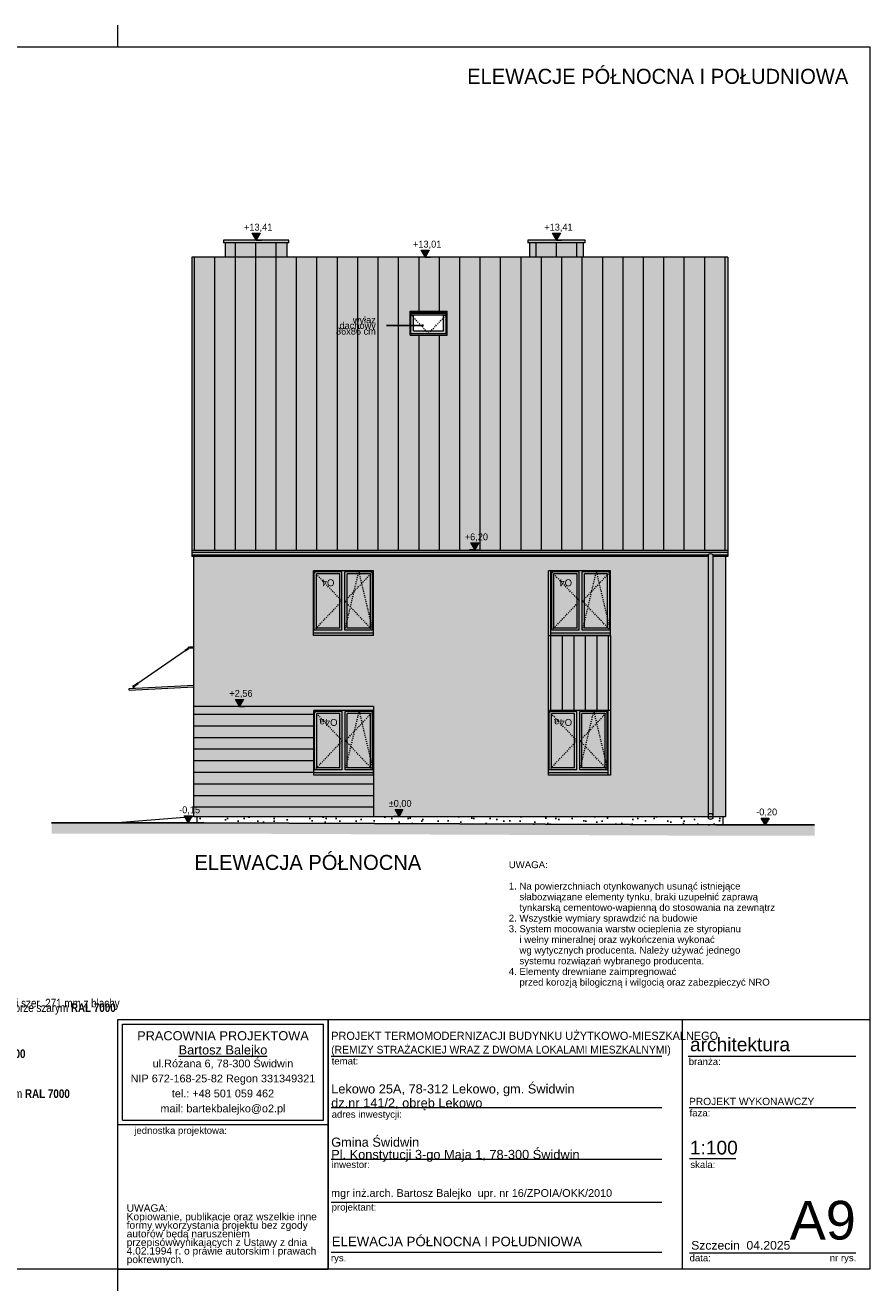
# Model space of a CAD drawing. Extents: x -547885 to -186295, y -25370 to 156194.
# Tile 188 of 256: x -415949 to -396295, y -23370 to 6080. Entities that reach past the tile are written whole.
import ezdxf

# ---------------------------------------------------------------- set-up
doc = ezdxf.new("R2010")
doc.units = 0
doc.header["$MEASUREMENT"] = 0
doc.linetypes.add('Hidden Line', pattern=[50, 25, -25])
for name, color, linetype, lineweight in [('Arch dachowki_Nr_Pióra__21', 7, 'Continuous', 9), ('Arch okna_Nr_Pióra__21', 7, 'Continuous', 9), ('Arch okna_Nr_Pióra__5', 7, 'Continuous', 13), ('Arch opisy okien_Nr_Pióra__21', 7, 'Continuous', 9), ('Arch opisy_Nr_Pióra__1', 7, 'Continuous', 25), ('Arch opisy_Nr_Pióra__21', 7, 'Continuous', 9), ('Arch stropy_Nr_Pióra__1', 7, 'Continuous', 25), ('Arch stropy_Nr_Pióra__21', 7, 'Continuous', 9), ('ARCH TABELA_Nr_Pióra__1', 7, 'Continuous', 25), ('ARCH TABELA_Nr_Pióra__21', 7, 'Continuous', 9), ('ARCH TABELA_Nr_Pióra__7', 7, 'Continuous', 13), ('arch wypelnienia_Nr_Pióra__1', 7, 'Continuous', 25), ('arch wypelnienia_Nr_Pióra__21', 7, 'Continuous', 9), ('Arch wyposażenie_Nr_Pióra__21', 7, 'Continuous', 9), ('INWENT DACH_Nr_Pióra__21', 7, 'Continuous', 9), ('INWENT RURY SPUSTOWE_Nr_Pióra__21', 7, 'Continuous', 9), ('INWENT WYMIARY_Nr_Pióra__21', 7, 'Continuous', 9), ('INWENT. OKNA_Nr_Pióra__5', 7, 'Continuous', 13), ('INWENT.ŚCIANY_Nr_Pióra__21', 7, 'Continuous', 9), ('INWENT.ŚCIANY_Nr_Pióra__5', 7, 'Continuous', 13)]:
    doc.layers.add(name, color=color, linetype=linetype, lineweight=lineweight)
doc.layers.add('arch wypelnienia_Nr_Pióra__119', color=7, linetype='Continuous', lineweight=13, true_color=0xd9d1d0)
doc.layers.add('arch wypelnienia_Nr_Pióra__2', color=7, linetype='Continuous', lineweight=13, true_color=0x7f7f7f)
doc.layers.add('INWENT WYMIARY', color=7, linetype='Continuous')
doc.styles.add('GENERATED_STYLE_10', font='arial.ttf')
doc.styles.add('GENERATED_STYLE_12', font='arial.ttf')
doc.styles.add('GENERATED_STYLE_2', font='txt')
doc.styles.add('GENERATED_STYLE_3', font='arial.ttf')
doc.styles.add('GENERATED_STYLE_5', font='txt')
doc.styles.add('GENERATED_STYLE_6', font='txt')
doc.styles.add('GENERATED_STYLE_7', font='txt')
doc.styles.add('GENERATED_STYLE_8', font='arial.ttf')
doc.styles.add('GENERATED_STYLE_9', font='arial.ttf')
doc.dimstyles.new('GENERATED_STYLE__13', dxfattribs={"dimtxt": 0.18, "dimasz": 109.44, "dimexe": 0.18, "dimexo": 0.0625, "dimgap": 0.09, "dimtad": 0, "dimtih": 1, "dimtoh": 1, "dimdec": 4, "dimzin": 0, "dimdsep": 46, "dimcen": 0.09, "dimadec": 0, "dimazin": 0, "dimtfac": 1, "dimtdec": 4, "dimtmove": 0, "dimatfit": 3, "dimldrblk": 'ARROWHEAD_11', "dimfxl": 0, "dimtolj": 1, "dimtzin": 0, "dimarcsym": 0})

# ---------------------------------------------------------------- blocks, each defined once
blk = doc.blocks.new('Wymiary_115', base_point=(-398727, -12530))
at = {"layer": 'INWENT WYMIARY_Nr_Pióra__21', "linetype": 'Continuous'}
blk.add_hatch(color=256, dxfattribs=at).paths.add_polyline_path([(-398727, -12530), (-398819, -12370), (-398634, -12370)], flags=0)
for p, q in [((-398727, -12530), (-398847, -12530)), ((-398727, -12530), (-398819, -12370)), ((-398819, -12370), (-398634, -12370)), ((-398634, -12370), (-398727, -12530)), ((-398727, -12530), (-398607, -12530))]:
    blk.add_line(p, q, dxfattribs=at)
at = {"layer": 'INWENT WYMIARY_Nr_Pióra__21', "insert": (-398937, -12338), "char_height": 160, "attachment_point": 7, "style": 'GENERATED_STYLE_2'}
blk.add_mtext('{-0,20}', dxfattribs=at)
blk = doc.blocks.new('Wymiary_116', base_point=(-412158, -12480))
at = {"layer": 'INWENT WYMIARY_Nr_Pióra__21', "linetype": 'Continuous'}
blk.add_hatch(color=256, dxfattribs=at).paths.add_polyline_path([(-412158, -12480), (-412251, -12320), (-412065, -12320)], flags=0)
for p, q in [((-412158, -12480), (-412251, -12320)), ((-412251, -12320), (-412065, -12320)), ((-412065, -12320), (-412158, -12480)), ((-412158, -12480), (-412278, -12480)), ((-412158, -12480), (-412038, -12480))]:
    blk.add_line(p, q, dxfattribs=at)
at = {"layer": 'INWENT WYMIARY_Nr_Pióra__21', "insert": (-412368, -12288), "char_height": 160, "attachment_point": 7, "style": 'GENERATED_STYLE_2'}
blk.add_mtext('{-0,15}', dxfattribs=at)
blk = doc.blocks.new('Wymiary_117', base_point=(-407250, -12330))
at = {"layer": 'INWENT WYMIARY_Nr_Pióra__21', "linetype": 'Continuous'}
blk.add_hatch(color=256, dxfattribs=at).paths.add_polyline_path([(-407250, -12330), (-407343, -12170), (-407158, -12170)], flags=0)
for p, q in [((-407250, -12330), (-407370, -12330)), ((-407250, -12330), (-407343, -12170)), ((-407343, -12170), (-407158, -12170)), ((-407158, -12170), (-407250, -12330)), ((-407250, -12330), (-407130, -12330))]:
    blk.add_line(p, q, dxfattribs=at)
at = {"layer": 'INWENT WYMIARY_Nr_Pióra__21', "insert": (-407491, -12138), "char_height": 160, "attachment_point": 7, "style": 'GENERATED_STYLE_2'}
blk.add_mtext('{±0,00}', dxfattribs=at)
blk = doc.blocks.new('Wymiary_118', base_point=(-405487, -6127))
at = {"layer": 'INWENT WYMIARY_Nr_Pióra__21', "linetype": 'Continuous'}
blk.add_hatch(color=256, dxfattribs=at).paths.add_polyline_path([(-405487, -6127), (-405580, -5967), (-405394, -5967)], flags=0)
for p, q in [((-405487, -6127), (-405607, -6127)), ((-405487, -6127), (-405580, -5967)), ((-405580, -5967), (-405394, -5967)), ((-405394, -5967), (-405487, -6127)), ((-405487, -6127), (-405367, -6127))]:
    blk.add_line(p, q, dxfattribs=at)
at = {"layer": 'INWENT WYMIARY_Nr_Pióra__21', "insert": (-405720, -5935), "char_height": 160, "attachment_point": 7, "style": 'GENERATED_STYLE_2'}
blk.add_mtext('{+6,20}', dxfattribs=at)
blk = doc.blocks.new('Wymiary_119', base_point=(-406640, 685))
at = {"layer": 'INWENT WYMIARY_Nr_Pióra__21', "linetype": 'Continuous'}
blk.add_hatch(color=256, dxfattribs=at).paths.add_polyline_path([(-406640, 685), (-406733, 845), (-406547, 845)], flags=0)
for p, q in [((-406640, 685), (-406760, 685)), ((-406640, 685), (-406733, 845)), ((-406733, 845), (-406547, 845)), ((-406547, 845), (-406640, 685)), ((-406640, 685), (-406520, 685))]:
    blk.add_line(p, q, dxfattribs=at)
at = {"layer": 'INWENT WYMIARY_Nr_Pióra__21', "insert": (-406925, 877), "char_height": 160, "attachment_point": 7, "style": 'GENERATED_STYLE_2'}
blk.add_mtext('{+13,01}', dxfattribs=at)
blk = doc.blocks.new('Wymiary_120', base_point=(-403584, 1080))
at = {"layer": 'INWENT WYMIARY_Nr_Pióra__21', "linetype": 'Continuous'}
blk.add_hatch(color=256, dxfattribs=at).paths.add_polyline_path([(-403584, 1080), (-403677, 1240), (-403492, 1240)], flags=0)
for p, q in [((-403584, 1080), (-403677, 1240)), ((-403677, 1240), (-403492, 1240)), ((-403492, 1240), (-403584, 1080)), ((-403584, 1080), (-403704, 1080)), ((-403584, 1080), (-403464, 1080))]:
    blk.add_line(p, q, dxfattribs=at)
at = {"layer": 'INWENT WYMIARY_Nr_Pióra__21', "insert": (-403869, 1272), "char_height": 160, "attachment_point": 7, "style": 'GENERATED_STYLE_2'}
blk.add_mtext('{+13,41}', dxfattribs=at)
blk = doc.blocks.new('Wymiary_121', base_point=(-410574, 1080))
at = {"layer": 'INWENT WYMIARY_Nr_Pióra__21', "linetype": 'Continuous'}
blk.add_hatch(color=256, dxfattribs=at).paths.add_polyline_path([(-410574, 1080), (-410667, 1240), (-410482, 1240)], flags=0)
for p, q in [((-410574, 1080), (-410667, 1240)), ((-410667, 1240), (-410482, 1240)), ((-410482, 1240), (-410574, 1080)), ((-410574, 1080), (-410694, 1080)), ((-410574, 1080), (-410454, 1080))]:
    blk.add_line(p, q, dxfattribs=at)
at = {"layer": 'INWENT WYMIARY_Nr_Pióra__21', "insert": (-410859, 1272), "char_height": 160, "attachment_point": 7, "style": 'GENERATED_STYLE_2'}
blk.add_mtext('{+13,41}', dxfattribs=at)
blk = doc.blocks.new('Wymiary_126', base_point=(-410966, -9770))
at = {"layer": 'INWENT WYMIARY_Nr_Pióra__21', "linetype": 'Continuous'}
blk.add_hatch(color=256, dxfattribs=at).paths.add_polyline_path([(-410966, -9770), (-411059, -9610), (-410873, -9610)], flags=0)
for p, q in [((-410966, -9770), (-411059, -9610)), ((-411059, -9610), (-410873, -9610)), ((-410873, -9610), (-410966, -9770)), ((-410966, -9770), (-411086, -9770)), ((-410966, -9770), (-410846, -9770))]:
    blk.add_line(p, q, dxfattribs=at)
at = {"layer": 'INWENT WYMIARY_Nr_Pióra__21', "insert": (-411200, -9578), "char_height": 160, "attachment_point": 7, "style": 'GENERATED_STYLE_2'}
blk.add_mtext('{+2,56}', dxfattribs=at)
blk = doc.blocks.new('ARROWHEAD_11')
at = {"color": 0, "linetype": 'Continuous', "lineweight": 0}
blk.add_line((0, 0), (-1, 0), dxfattribs=at)
at = {"color": 0, "linetype": 'Continuous', "lineweight": 0, "const_width": 0.25, "flags": 128}
blk.add_lwpolyline([(-0.125, 0, 1), (0.125, 0, 1)], format="xyb", close=True, dxfattribs=at)

msp = doc.modelspace()

# ---------------------------------------------------------------- hatches: boundary and pattern name
at = {"layer": 'arch wypelnienia_Nr_Pióra__1', "linetype": 'Continuous'}
h = msp.add_hatch(dxfattribs=at)
h.set_pattern_fill('Carpet', color=256, style=0, pattern_type=2)
h.set_pattern_definition([(45, (0, 600), (-190.91883, 190.91883), [0, -180, 0, -270]), (110, (600, 600), (253.717, 92.34544), [0, -132, 0, -228])])
h.paths.add_polyline_path([(-400054.6, -12329.6), (-411954.5, -12329.6), (-411954.5, -12479.6), (-411794.5, -12479.6), (-399874.6, -12529.6), (-399714.6, -12529.6), (-399714.6, -12329.6), (-399944.6, -12329.6), (-399944.6, -12365.1, -0.2626416), (-399963.1, -12390.9, -0.1251018), (-399999.6, -12399.6, -0.1200322), (-400035, -12391.5, -0.2734522), (-400054.6, -12365.1)], flags=0)
at = {"layer": 'arch wypelnienia_Nr_Pióra__119', "linetype": 'Continuous', "lineweight": 0, "true_color": 0x363434}
h = msp.add_hatch(color=250, dxfattribs=at)
h.paths.add_polyline_path([(-412024.5, -6281.2), (-412024.5, -9769.6), (-409234.5, -9769.6), (-407844.5, -9769.6), (-407844.5, -11369.6), (-407844.5, -12329.6), (-400054.6, -12329.6), (-400054.6, -6281.2)], flags=0)
h.paths.add_polyline_path([(-409244.5, -8119.6), (-409244.5, -6619.6), (-407844.5, -6619.6), (-407844.5, -8119.6)], flags=0)
h.paths.add_polyline_path([(-403774.5, -11369.6), (-403774.5, -6619.6), (-402324.5, -6619.6), (-402324.5, -11369.6)], flags=0)
msp.add_hatch(color=250, dxfattribs=at).paths.add_polyline_path([(-399944.6, -12329.6), (-399644.6, -12329.6), (-399644.6, -6281.2), (-399944.6, -6281.2)], flags=0)
at = {"layer": 'arch wypelnienia_Nr_Pióra__2', "linetype": 'Continuous'}
h = msp.add_hatch(color=256, dxfattribs=at)
h.paths.add_polyline_path([(-412074.5, 685.2), (-412074.5, -6281.2), (-400054.6, -6281.2), (-400054.6, -12365.1, 0.1364128), (-400048.3, -12381.2, 0.0969235), (-400035, -12391.5, 0.0530588), (-400019.8, -12397.2, 0.1189265), (-399980.4, -12397.4, 0.0608), (-399963.1, -12390.9, 0.0833955), (-399951.6, -12381.9, 0.1445993), (-399944.6, -12365.1), (-399944.6, -6281.2), (-399594.6, -6281.2), (-399594.6, 685.2), (-402954.5, 685.2), (-402954.5, 1020.4), (-402914.5, 1020.4), (-402914.5, 1080.4), (-404254.5, 1080.4), (-404254.5, 1020.4), (-404214.5, 1020.4), (-404214.5, 685.2), (-409854.5, 685.2), (-409854.5, 1020.4), (-409814.5, 1020.4), (-409814.5, 1080.4), (-411334.5, 1080.4), (-411334.5, 1020.4), (-411294.5, 1020.4), (-411294.5, 685.2)], flags=0)
h.paths.add_polyline_path([(-406912, -1033.9), (-406912, -656.3), (-406212, -656.3), (-406212, -1033.9)], flags=0)
h = msp.add_hatch(color=256, dxfattribs=at)
h.paths.add_polyline_path([(-409244.5, -8119.6), (-407844.5, -8119.6), (-407844.5, -6619.6), (-409244.5, -6619.6)], flags=0)
h.paths.add_polyline_path([(-407914.5, -6689.6), (-408459.5, -6689.6), (-408459.5, -7949.6), (-407914.5, -7949.6)], flags=0)
h.paths.add_polyline_path([(-408629.5, -6689.6), (-409174.5, -6689.6), (-409174.5, -7949.6), (-408629.5, -7949.6)], flags=0)
at = {"layer": 'arch wypelnienia_Nr_Pióra__2', "linetype": 'Continuous', "lineweight": 0, "true_color": 0x1f1f1f}
for points in [[(-408629.5, -6689.6), (-409174.5, -6689.6), (-409174.5, -7949.6), (-408629.5, -7949.6)], [(-408459.5, -7949.6), (-407914.5, -7949.6), (-407914.5, -6689.6), (-408459.5, -6689.6)], [(-403104.5, -6689.6), (-403644.5, -6689.6), (-403644.5, -7949.6), (-403104.5, -7949.6)], [(-402394.5, -6689.6), (-402934.5, -6689.6), (-402934.5, -7949.6), (-402394.5, -7949.6)], [(-408624.5, -9939.6), (-409164.5, -9939.6), (-409164.5, -11199.6), (-408624.5, -11199.6)], [(-408454.5, -11199.6), (-407914.5, -11199.6), (-407914.5, -9939.6), (-408454.5, -9939.6)], [(-403704.5, -11199.6), (-403164.5, -11199.6), (-403164.5, -9939.6), (-403704.5, -9939.6)], [(-402454.5, -9939.6), (-402994.5, -9939.6), (-402994.5, -11199.6), (-402454.5, -11199.6)]]:
    msp.add_hatch(color=250, dxfattribs=at).paths.add_polyline_path(points, flags=0)
at = {"layer": 'arch wypelnienia_Nr_Pióra__2', "linetype": 'Continuous'}
h = msp.add_hatch(color=256, dxfattribs=at)
h.paths.add_polyline_path([(-403774.5, -11369.6), (-402324.5, -11369.6), (-402324.5, -6619.6), (-403774.5, -6619.6)], flags=0)
h.paths.add_polyline_path([(-402934.5, -6689.6), (-402934.5, -7949.6), (-402394.5, -7949.6), (-402394.5, -6689.6)], flags=0)
h.paths.add_polyline_path([(-403104.5, -6689.6), (-403644.5, -6689.6), (-403644.5, -7949.6), (-403104.5, -7949.6)], flags=0)
h.paths.add_polyline_path([(-403704.5, -9939.6), (-403704.5, -11199.6), (-403164.5, -11199.6), (-403164.5, -9939.6)], flags=0)
h.paths.add_polyline_path([(-402994.5, -9939.6), (-402994.5, -11199.6), (-402454.5, -11199.6), (-402454.5, -9939.6)], flags=0)
h = msp.add_hatch(color=256, dxfattribs=at)
h.paths.add_polyline_path([(-412024.5, -12329.6), (-407844.5, -12329.6), (-407844.5, -9769.6), (-412024.5, -9769.6)], flags=0)
h.paths.add_polyline_path([(-407914.5, -9939.6), (-407914.5, -11199.6), (-408454.5, -11199.6), (-408454.5, -9939.6)], flags=0)
h.paths.add_polyline_path([(-408624.5, -9939.6), (-408624.5, -11199.6), (-409164.5, -11199.6), (-409164.5, -9939.6)], flags=0)
at = {"layer": 'arch wypelnienia_Nr_Pióra__21', "linetype": 'Continuous'}
msp.add_hatch(color=256, dxfattribs=at).paths.add_polyline_path([(-415336.7, -12729.6), (-411954.5, -12729.6), (-399715.7, -12781), (-397578.5, -12781), (-397578.5, -12529.6), (-399714.6, -12529.6), (-411954.5, -12479.6), (-412158, -12479.6), (-415336.7, -12479.6)], flags=0)

# ---------------------------------------------------------------- linework, layer by layer
at = {"layer": 'Arch dachowki_Nr_Pióra__21', "linetype": 'Continuous'}
for p, q in [((-411059.5, 685.2), (-411059.5, 1020.4)), ((-410584.5, 685.2), (-410584.5, 1020.4)), ((-410109.5, 685.2), (-410109.5, 1020.4)), ((-404059.5, 685.2), (-404059.5, 1020.4)), ((-403584.5, 685.2), (-403584.5, 1020.4)), ((-403109.5, 685.2), (-403109.5, 1020.4)), ((-412009.5, -6140), (-412009.5, 685.2)), ((-411534.5, -6140), (-411534.5, 685.2)), ((-411059.5, -6140), (-411059.5, 685.2)), ((-410584.5, -6140), (-410584.5, 685.2)), ((-410109.5, -6140), (-410109.5, 685.2)), ((-409634.5, -6140), (-409634.5, 685.2)), ((-409159.5, -6140), (-409159.5, 685.2)), ((-408684.5, -6140), (-408684.5, 685.2)), ((-408209.5, -6140), (-408209.5, 685.2)), ((-407734.5, -6140), (-407734.5, 685.2)), ((-407259.5, -6140), (-407259.5, 685.2)), ((-406784.5, -573.9), (-406784.5, 685.2)), ((-406309.5, -573.9), (-406309.5, 685.2)), ((-405834.5, -6140), (-405834.5, 685.2)), ((-405359.5, -6140), (-405359.5, 685.2)), ((-404884.5, -6140), (-404884.5, 685.2)), ((-404409.5, -6140), (-404409.5, 685.2)), ((-403934.5, -6140), (-403934.5, 685.2)), ((-403459.5, -6140), (-403459.5, 685.2)), ((-402984.5, -6140), (-402984.5, 685.2)), ((-402509.5, -6140), (-402509.5, 685.2)), ((-402034.5, -6140), (-402034.5, 685.2)), ((-401559.5, -6140), (-401559.5, 685.2)), ((-401084.5, -6140), (-401084.5, 685.2)), ((-400609.5, -6140), (-400609.5, 685.2)), ((-400134.5, -6140), (-400134.5, 685.2)), ((-399659.5, -6140), (-399659.5, 685.2)), ((-406784.5, -6140), (-406784.5, -1133.9)), ((-406309.5, -6140), (-406309.5, -1133.9))]:
    msp.add_line(p, q, dxfattribs=at)
at = {"layer": 'Arch okna_Nr_Pióra__21', "linetype": 'Continuous'}
for p, q in [((-406992, -1133.9), (-406992, -573.9)), ((-406992, -573.9), (-406132, -573.9)), ((-406132, -1133.9), (-406132, -573.9)), ((-406992, -596.9), (-406132, -596.9)), ((-406992, -622.9), (-406132, -622.9)), ((-406972, -1093.9), (-406972, -622.9)), ((-406972, -656.3), (-406152, -656.3)), ((-406912, -1033.9), (-406912, -656.3)), ((-406212, -1033.9), (-406212, -656.3)), ((-406152, -1093.9), (-406152, -622.9)), ((-406992, -1093.9), (-406132, -1093.9)), ((-406992, -1133.9), (-406132, -1133.9)), ((-406912, -1033.9), (-406212, -1033.9))]:
    msp.add_line(p, q, dxfattribs=at)
at = {"layer": 'Arch okna_Nr_Pióra__21', "linetype": 'Hidden Line'}
for q in [(-406972, -656.3), (-406152, -656.3)]:
    msp.add_line((-406562, -1093.9), q, dxfattribs=at)
at = {"layer": 'Arch okna_Nr_Pióra__5', "linetype": 'Hidden Line'}
for p, q in [((-408579.5, -7319.6), (-409224.5, -6639.6)), ((-408509.5, -7319.6), (-407864.5, -6639.6)), ((-408509.5, -7999.6), (-408187, -6639.6)), ((-408187, -6639.6), (-407864.5, -7999.6)), ((-403049.5, -7319.6), (-403694.5, -6639.6)), ((-402979.5, -7319.6), (-402334.5, -6639.6)), ((-402979.5, -7999.6), (-402657, -6639.6)), ((-402657, -6639.6), (-402334.5, -7999.6)), ((-409224.5, -7999.6), (-408579.5, -7319.6)), ((-407864.5, -7999.6), (-408509.5, -7319.6)), ((-403694.5, -7999.6), (-403049.5, -7319.6)), ((-402334.5, -7999.6), (-402979.5, -7319.6)), ((-408569.5, -10569.6), (-409214.5, -9889.6)), ((-408499.5, -10569.6), (-407854.5, -9889.6)), ((-408499.5, -11249.6), (-408177, -9889.6)), ((-408177, -9889.6), (-407854.5, -11249.6)), ((-403109.5, -10569.6), (-403754.5, -9889.6)), ((-403039.5, -10569.6), (-402394.5, -9889.6)), ((-403039.5, -11249.6), (-402717, -9889.6)), ((-402717, -9889.6), (-402394.5, -11249.6)), ((-409214.5, -11249.6), (-408569.5, -10569.6)), ((-407854.5, -11249.6), (-408499.5, -10569.6)), ((-403754.5, -11249.6), (-403109.5, -10569.6)), ((-402394.5, -11249.6), (-403039.5, -10569.6))]:
    msp.add_line(p, q, dxfattribs=at)
at = {"layer": 'Arch stropy_Nr_Pióra__1', "linetype": 'Continuous'}
for p, q in [((-415336.7, -12479.6), (-411794.5, -12479.6)), ((-411794.5, -12479.6), (-399874.6, -12529.6)), ((-399874.6, -12529.6), (-397578.5, -12529.6))]:
    msp.add_line(p, q, dxfattribs=at)
at = {"layer": 'Arch stropy_Nr_Pióra__21', "linetype": 'Continuous'}
msp.add_line((-411954.5, -12335.9), (-413794.5, -12479.6), dxfattribs=at)
at = {"layer": 'ARCH TABELA_Nr_Pióra__21', "linetype": 'Continuous'}
for p, q in [((-413794.6, 5580.4), (-413794.6, 6080.4)), ((-413794.6, 5580.4), (-413794.6, 6080.4)), ((-437044.6, 5580.4), (-396294.6, 5580.4)), ((-396294.6, 5580.4), (-396294.6, -22869.6)), ((-413794.6, -22869.6), (-413794.6, -17058.4)), ((-413794.6, -17058.4), (-408901, -17058.4)), ((-413794.6, -19505.3), (-413794.6, -17058.4)), ((-413794.6, -17058.4), (-396294.6, -17058.4)), ((-408901, -17058.4), (-408901, -22869.6)), ((-408901, -19505.3), (-408901, -17058.4)), ((-400656.3, -17058.4), (-400656.3, -22869.6)), ((-396294.6, -17058.4), (-396294.6, -22869.6)), ((-413688.2, -17164.8), (-409007.4, -17164.8)), ((-413688.2, -19398.9), (-413688.2, -17164.8)), ((-409007.4, -19398.9), (-409007.4, -17164.8)), ((-408901, -22869.6), (-408901, -17458.4)), ((-408828.8, -17908.4), (-401129, -17908.4)), ((-400517, -17908.4), (-396617.7, -17908.4)), ((-408828.8, -19108.4), (-401129, -19108.4)), ((-400499.6, -19108.4), (-396617.7, -19108.4)), ((-413688.2, -19398.9), (-409007.4, -19398.9)), ((-413794.6, -19505.3), (-408901, -19505.3)), ((-408828.8, -20308.4), (-401129, -20308.4)), ((-400487.8, -20291.1), (-399408.1, -20291.1)), ((-408828.8, -21308.4), (-401129, -21308.4)), ((-408828.8, -22469.6), (-401129, -22469.6)), ((-400487.8, -22487.2), (-398206, -22487.2)), ((-398206, -22487.2), (-396617.7, -22487.2)), ((-396294.6, -22869.6), (-437044.6, -22869.6)), ((-413794.6, -23369.6), (-413794.6, -22869.6)), ((-413794.6, -22869.6), (-408901, -22869.6)), ((-396294.6, -22869.6), (-408901, -22869.6))]:
    msp.add_line(p, q, dxfattribs=at)
at = {"layer": 'Arch wyposażenie_Nr_Pióra__21', "linetype": 'Continuous'}
for p, q in [((-413326.9, -9230.3), (-412231.6, -8472.7)), ((-412237.3, -8464.5), (-412152.8, -8406)), ((-412237.3, -8464.5), (-412225.9, -8480.9)), ((-412225.9, -8480.9), (-412141.5, -8422.5)), ((-412024.5, -8394.4), (-412115.6, -8394.4)), ((-412024.5, -8414.4), (-412115.6, -8414.4)), ((-413535, -9354.1), (-412024.5, -9278.6)), ((-413533, -9394), (-413535, -9354.1)), ((-413533, -9394), (-412024.5, -9318.6)), ((-413433.1, -9349), (-413435, -9310.2)), ((-413422.1, -9284), (-413332.6, -9222.1)), ((-413413.1, -9348), (-413415.1, -9309.2)), ((-413410.7, -9300.4), (-413321.2, -9238.5)), ((-413332.6, -9222.1), (-413321.2, -9238.5))]:
    msp.add_line(p, q, dxfattribs=at)
for centre, radius in [((-412132.9, -8404.4), 20), ((-413425.6, -9298.6), 15)]:
    msp.add_circle(centre, radius, dxfattribs=at)
at = {"layer": 'INWENT DACH_Nr_Pióra__21', "linetype": 'Continuous'}
for p, q in [((-412074.5, 685.2), (-412074.5, -6281.2)), ((-399594.6, 685.2), (-412074.5, 685.2)), ((-399594.6, 685.2), (-399594.6, -6281.2)), ((-399594.6, -6140), (-412074.5, -6140)), ((-399594.6, -6188.9), (-412074.5, -6188.9)), ((-400054.6, -6281.2), (-412074.5, -6281.2)), ((-399594.6, -6281.2), (-399944.6, -6281.2))]:
    msp.add_line(p, q, dxfattribs=at)
at = {"layer": 'INWENT RURY SPUSTOWE_Nr_Pióra__21', "linetype": 'Continuous'}
for p, q in [((-412074.5, -6246.9), (-400054.6, -6246.9)), ((-400054.6, -6246.9), (-400054.6, -12365.1)), ((-399944.6, -6246.9), (-399944.6, -12365.1)), ((-399944.6, -6246.9), (-399594.6, -6246.9))]:
    msp.add_line(p, q, dxfattribs=at)
msp.add_arc((-399999.6, -6294.9), 73, 41.11209, 138.88791, dxfattribs=at)
msp.add_ellipse((-399999.6, -12305.1), major_axis=(55, 0), ratio=0.6281954, start_param=0, end_param=3.1415927, dxfattribs=at)
msp.add_ellipse((-399999.6, -12365.1), major_axis=(55, 0), ratio=0.6281954, dxfattribs=at)
at = {"layer": 'INWENT. OKNA_Nr_Pióra__5', "linetype": 'Continuous'}
for p, q in [((-409224.5, -7999.6), (-409224.5, -6639.6)), ((-408579.5, -6639.6), (-409224.5, -6639.6)), ((-409174.5, -7949.6), (-409174.5, -6689.6)), ((-408629.5, -6689.6), (-409174.5, -6689.6)), ((-408629.5, -7949.6), (-408629.5, -6689.6)), ((-408579.5, -7999.6), (-408579.5, -6639.6)), ((-407864.5, -6639.6), (-408509.5, -6639.6)), ((-408509.5, -7999.6), (-408509.5, -6639.6)), ((-407914.5, -6689.6), (-408459.5, -6689.6)), ((-408459.5, -7949.6), (-408459.5, -6689.6)), ((-407914.5, -7949.6), (-407914.5, -6689.6)), ((-407864.5, -7999.6), (-407864.5, -6639.6)), ((-403694.5, -7999.6), (-403694.5, -6639.6)), ((-403054.5, -6639.6), (-403694.5, -6639.6)), ((-403644.5, -7949.6), (-403644.5, -6689.6)), ((-403104.5, -6689.6), (-403644.5, -6689.6)), ((-403104.5, -7949.6), (-403104.5, -6689.6)), ((-403054.5, -7999.6), (-403054.5, -6639.6)), ((-402344.5, -6639.6), (-402984.5, -6639.6)), ((-402984.5, -7999.6), (-402984.5, -6639.6)), ((-402394.5, -6689.6), (-402934.5, -6689.6)), ((-402934.5, -7949.6), (-402934.5, -6689.6)), ((-402394.5, -7949.6), (-402394.5, -6689.6)), ((-402344.5, -7999.6), (-402344.5, -6639.6)), ((-408629.5, -7949.6), (-409174.5, -7949.6)), ((-407914.5, -7949.6), (-408459.5, -7949.6)), ((-403104.5, -7949.6), (-403644.5, -7949.6)), ((-402394.5, -7949.6), (-402934.5, -7949.6)), ((-408579.5, -7999.6), (-409224.5, -7999.6)), ((-407864.5, -7999.6), (-408509.5, -7999.6)), ((-403054.5, -7999.6), (-403694.5, -7999.6)), ((-402344.5, -7999.6), (-402984.5, -7999.6)), ((-409214.5, -11249.6), (-409214.5, -9889.6)), ((-408574.5, -9889.6), (-409214.5, -9889.6)), ((-409164.5, -11199.6), (-409164.5, -9939.6)), ((-408624.5, -9939.6), (-409164.5, -9939.6)), ((-408624.5, -11199.6), (-408624.5, -9939.6)), ((-408574.5, -11249.6), (-408574.5, -9889.6)), ((-407864.5, -9889.6), (-408504.5, -9889.6)), ((-408504.5, -11249.6), (-408504.5, -9889.6)), ((-407914.5, -9939.6), (-408454.5, -9939.6)), ((-408454.5, -11199.6), (-408454.5, -9939.6)), ((-407914.5, -11199.6), (-407914.5, -9939.6)), ((-407864.5, -11249.6), (-407864.5, -9889.6)), ((-403754.5, -11249.6), (-403754.5, -9889.6)), ((-403114.5, -9889.6), (-403754.5, -9889.6)), ((-403704.5, -11199.6), (-403704.5, -9939.6)), ((-403164.5, -9939.6), (-403704.5, -9939.6)), ((-403164.5, -11199.6), (-403164.5, -9939.6)), ((-403114.5, -11249.6), (-403114.5, -9889.6)), ((-402404.5, -9889.6), (-403044.5, -9889.6)), ((-403044.5, -11249.6), (-403044.5, -9889.6)), ((-402454.5, -9939.6), (-402994.5, -9939.6)), ((-402994.5, -11199.6), (-402994.5, -9939.6)), ((-402454.5, -11199.6), (-402454.5, -9939.6)), ((-402404.5, -11249.6), (-402404.5, -9889.6)), ((-408574.5, -11249.6), (-409214.5, -11249.6)), ((-408624.5, -11199.6), (-409164.5, -11199.6)), ((-407864.5, -11249.6), (-408504.5, -11249.6)), ((-407914.5, -11199.6), (-408454.5, -11199.6)), ((-403114.5, -11249.6), (-403754.5, -11249.6)), ((-403164.5, -11199.6), (-403704.5, -11199.6)), ((-402404.5, -11249.6), (-403044.5, -11249.6)), ((-402454.5, -11199.6), (-402994.5, -11199.6))]:
    msp.add_line(p, q, dxfattribs=at)
at = {"layer": 'INWENT.ŚCIANY_Nr_Pióra__21', "linetype": 'Continuous'}
for p, q in [((-407844.5, -6619.6), (-409244.5, -6619.6)), ((-409244.5, -8119.6), (-409244.5, -6619.6)), ((-407844.5, -8119.6), (-407844.5, -6619.6)), ((-402324.5, -6619.6), (-403774.5, -6619.6)), ((-403774.5, -9869.6), (-403774.5, -6619.6)), ((-403714.5, -8119.6), (-403714.5, -6619.6)), ((-402324.5, -8119.6), (-402324.5, -6619.6)), ((-407844.5, -8069.6), (-409244.5, -8069.6)), ((-407844.5, -8119.6), (-409244.5, -8119.6)), ((-403774.5, -8119.6), (-402324.5, -8119.6)), ((-402324.5, -8069.6), (-403714.5, -8069.6)), ((-402324.5, -8119.6), (-403714.5, -8119.6)), ((-403714.5, -9869.6), (-403714.5, -8119.6)), ((-403454.5, -8119.6), (-403454.5, -9869.6)), ((-403184.5, -8119.6), (-403184.5, -9869.6)), ((-402914.5, -8119.6), (-402914.5, -9869.6)), ((-402644.5, -8119.6), (-402644.5, -9869.6)), ((-402384.5, -8119.6), (-402384.5, -9869.6)), ((-402324.5, -8119.6), (-402324.5, -11369.6)), ((-407844.5, -9769.6), (-412024.5, -9769.6)), ((-409234.5, -9959.6), (-412024.5, -9959.6)), ((-407844.5, -9869.6), (-409234.5, -9869.6)), ((-409234.5, -11369.6), (-409234.5, -9869.6)), ((-407844.5, -9769.6), (-407844.5, -12329.6)), ((-407844.5, -11369.6), (-407844.5, -9869.6)), ((-402384.5, -9869.6), (-403774.5, -9869.6)), ((-403774.5, -11369.6), (-403774.5, -9869.6)), ((-402384.5, -11369.6), (-402384.5, -9869.6)), ((-402324.5, -9869.6), (-402384.5, -9869.6)), ((-409234.5, -10229.6), (-412024.5, -10229.6)), ((-409234.5, -10499.6), (-412024.5, -10499.6)), ((-409234.5, -10769.6), (-412024.5, -10769.6)), ((-409234.5, -11039.6), (-412024.5, -11039.6)), ((-409234.5, -11309.6), (-412024.5, -11309.6)), ((-407844.5, -11319.6), (-409234.5, -11319.6)), ((-407844.5, -11369.6), (-409234.5, -11369.6)), ((-402384.5, -11319.6), (-403774.5, -11319.6)), ((-402324.5, -11369.6), (-403774.5, -11369.6)), ((-407844.5, -11579.6), (-412024.5, -11579.6)), ((-407844.5, -11849.6), (-412024.5, -11849.6)), ((-407844.5, -12119.6), (-412024.5, -12119.6))]:
    msp.add_line(p, q, dxfattribs=at)
at = {"layer": 'INWENT.ŚCIANY_Nr_Pióra__5', "linetype": 'Continuous'}
for p, q in [((-409814.5, 1080.4), (-411334.5, 1080.4)), ((-411334.5, 1080.4), (-411334.5, 1020.4)), ((-409814.5, 1020.4), (-411334.5, 1020.4)), ((-411294.5, 1020.4), (-411294.5, 685.2)), ((-409854.5, 685.2), (-409854.5, 1020.4)), ((-409814.5, 1020.4), (-409814.5, 1080.4)), ((-404254.5, 1080.4), (-404254.5, 1020.4)), ((-402914.5, 1080.4), (-404254.5, 1080.4)), ((-402914.5, 1020.4), (-404254.5, 1020.4)), ((-404214.5, 1020.4), (-404214.5, 685.2)), ((-402954.5, 685.2), (-402954.5, 1020.4)), ((-402914.5, 1020.4), (-402914.5, 1080.4)), ((-412024.5, -12329.6), (-412024.5, -6281.2)), ((-399644.6, -12329.6), (-399644.6, -6281.2)), ((-412024.5, -12329.6), (-400054.6, -12329.6)), ((-411954.5, -12329.6), (-411954.5, -12479.6)), ((-399944.6, -12329.6), (-399644.6, -12329.6)), ((-399714.6, -12329.6), (-399714.6, -12529.6))]:
    msp.add_line(p, q, dxfattribs=at)

# ---------------------------------------------------------------- block references
at = {"layer": 'INWENT WYMIARY', "linetype": 'Continuous'}
for name, p in [('Wymiary_121', (-410574.5, 1080.4)), ('Wymiary_120', (-403584.5, 1080.4)), ('Wymiary_119', (-406640.2, 685.2)), ('Wymiary_118', (-405486.9, -6126.9)), ('Wymiary_126', (-410966.1, -9769.6)), ('Wymiary_117', (-407250.4, -12329.6)), ('Wymiary_116', (-412158, -12479.6)), ('Wymiary_115', (-398726.6, -12529.6))]:
    msp.add_blockref(name, p, dxfattribs=at)

# ---------------------------------------------------------------- texts
at = {"layer": 'Arch opisy okien_Nr_Pióra__21', "linetype": 'Continuous', "char_height": 160, "attachment_point": 2, "rotation": 180, "style": 'GENERATED_STYLE_10'}
for s, insert in [('{O4}', (-408902, -6974.5)), ('{O4}', (-403372, -6974.5)), ('{O4a}', (-408892, -10224.5)), ('{O4a}', (-403432, -10224.5))]:
    msp.add_mtext(s, dxfattribs=dict(at, insert=insert))
at = {"layer": 'Arch opisy_Nr_Pióra__1', "linetype": 'Continuous', "char_height": 200, "width": 8549.677, "attachment_point": 1, "style": 'GENERATED_STYLE_5'}
for s, insert, line_spacing_factor in [('\\A1;{\\fArial Narrow Europa Środkowa|b0|i0|c0|p34;Pasy międzyokienne i fragmenty elewacji pokryte panelami szer. 271 mm z blachy \\Ppowlekanej układanymi w poziomie na rąbek stojący w kolorze szarym \\fArial Narrow Europa Środkowa|b1|i0|c0|p34;RAL 7000\\fArial Narrow Europa Środkowa|b0|i0|c0|p34; }', (-422094.6, -16576.1), 0.319696), ('\\A1;{\\fArial Narrow Europa Środkowa|b0|i0|c0|p34;Rynny, rury spustowe, obróbki blacharskie\\Pwykonane z blachy powlekanej  w kolorze szarym \\fArial Narrow Europa Środkowa|b1|i0|c0|p34;RAL 7000}', (-422094.6, -17578.5), 0.528524), ('\\A1;{\\fArial Narrow Europa Środkowa|b0|i0|c0|p34;Stolarka okienna i drzwiowa w kolorze szarym \\fArial Narrow Europa Środkowa|b1|i0|c0|p34;RAL 7000\\P\\fArial Narrow Europa Środkowa|b0|i0|c0|p34;parapety zewnętrzne z blachy powlekanej w kolorze szarym \\fArial Narrow Europa Środkowa|b1|i0|c0|p34;RAL 7000}', (-422094.6, -18576), 0.322723)]:
    msp.add_mtext(s, dxfattribs=dict(at, insert=insert, line_spacing_factor=line_spacing_factor))
at = {"layer": 'Arch opisy_Nr_Pióra__21', "linetype": 'Continuous', "char_height": 350, "style": 'GENERATED_STYLE_6'}
for s, insert, attachment_point in [('{ELEWACJE PÓŁNOCNA I POŁUDNIOWA}', (-396794.6, 5068), 3), ('{ELEWACJE PÓŁNOCNA I POŁUDNIOWA}', (-396794.6, 5068), 3), ('{ELEWACJA PÓŁNOCNA}', (-412012.6, -13227.2), 1)]:
    msp.add_mtext(s, dxfattribs=dict(at, insert=insert, attachment_point=attachment_point))
at = {"layer": 'Arch opisy_Nr_Pióra__21', "linetype": 'Continuous', "char_height": 160}
for s, insert, width, attachment_point, line_spacing_factor, style in [('{wyłaz dachowy 86x86 cm}', (-407790.1, -907.7), 1392.707, 6, 0.498268, 'GENERATED_STYLE_5'), ('{UWAGA:\\P\\P1. Na powierzchniach otynkowanych usunąć istniejące  \\P    słabozwiązane elementy tynku, braki uzupełnić zaprawą \\P    tynkarską cementowo-wapienną do stosowania na zewnątrz\\P2. Wszystkie wymiary sprawdzić na budowie\\P3. System mocowania warstw ocieplenia ze styropianu \\P    i wełny mineralnej oraz wykończenia wykonać \\P    wg wytycznych producenta. Należy używać jednego \\P    systemu rozwiązań wybranego producenta.\\P4. Elementy drewniane zaimpregnować\\P    przed korozją bilogiczną i wilgocią oraz zabezpieczyć NRO}', (-404695.4, -16317.6), 7166.085, 7, 0.931645, 'GENERATED_STYLE_12')]:
    msp.add_mtext(s, dxfattribs=dict(at, insert=insert, width=width, attachment_point=attachment_point, line_spacing_factor=line_spacing_factor, style=style))
at = {"layer": 'ARCH TABELA_Nr_Pióra__1', "linetype": 'Continuous', "insert": (-408828.8, -17903.7), "char_height": 190, "attachment_point": 7, "line_spacing_factor": 1.033421, "style": 'GENERATED_STYLE_7'}
msp.add_mtext('{\\pt22543;PROJEKT TERMOMODERNIZACJI BUDYNKU UŻYTKOWO-MIESZKALNEGO\\P\\pt22543;\\H0.947368x;(REMIZY STRAŻACKIEJ WRAZ Z DWOMA LOKALAMI MIESZKALNYMI)}', dxfattribs=at)
at = {"layer": 'ARCH TABELA_Nr_Pióra__1', "linetype": 'Continuous', "attachment_point": 1}
for s, insert, char_height, style in [('{PROJEKT WYKONAWCZY}', (-400499.6, -18880.2), 170, 'GENERATED_STYLE_8'), ('{ELEWACJA PÓŁNOCNA I POŁUDNIOWA}', (-408815, -22114.3), 220, 'GENERATED_STYLE_9')]:
    msp.add_mtext(s, dxfattribs=dict(at, insert=insert, char_height=char_height, style=style))
at = {"layer": 'ARCH TABELA_Nr_Pióra__21', "linetype": 'Continuous', "insert": (-408828.8, -20369.7), "char_height": 212.766, "attachment_point": 7, "line_spacing_factor": 0.807442, "style": 'GENERATED_STYLE_8'}
msp.add_mtext('{Gmina Świdwin\\PPl. Konstytucji 3-go Maja 1, 78-300 Świdwin}', dxfattribs=at)
at = {"layer": 'ARCH TABELA_Nr_Pióra__7', "linetype": 'Continuous', "char_height": 212.766}
for s, insert, attachment_point, line_spacing_factor, style in [('{PRACOWNIA PROJEKTOWA\\P\\LBartosz Balejko}', (-411347.8, -17329.8), 2, 0.926719, 'GENERATED_STYLE_3'), ('{Lekowo 25A, 78-312 Lekowo, gm. Świdwin\\Pdz.nr 141/2, obręb Lekowo}', (-408828.8, -19169.7), 7, 0.918867, 'GENERATED_STYLE_8')]:
    msp.add_mtext(s, dxfattribs=dict(at, insert=insert, attachment_point=attachment_point, line_spacing_factor=line_spacing_factor, style=style))
at = {"layer": 'ARCH TABELA_Nr_Pióra__7', "linetype": 'Continuous', "style": 'GENERATED_STYLE_8'}
for s, insert, char_height, attachment_point in [('{architektura}', (-400478.3, -17478.8), 319.16, 1), ('{temat:}', (-408818.1, -17944.9), 159.58, 1), ('{branża:}', (-400505.2, -17957.2), 159.58, 1), ('{faza:}', (-400487.8, -19153.5), 159.58, 1), ('{adres inwestycji:}', (-408818.1, -19184.6), 159.58, 1), ('{jednostka projektowa:}', (-413411.7, -19559.9), 159.58, 1), ('{1:100}', (-400480.4, -19879.9), 319.16, 1), ('{inwestor:}', (-408818.1, -20353.5), 159.58, 1), ('{skala:}', (-400470.1, -20355.4), 159.58, 1), ('{mgr inż.arch. Bartosz Balejko  upr. nr 16/ZPOIA/OKK/2010}', (-408831, -21006.6), 180, 1), ('{projektant:}', (-408818.1, -21344.9), 159.58, 1), ('{A9}', (-396617.7, -21278.6), 900, 3), ('{Szczecin  04.2025}', (-400449.1, -22212.3), 202.128, 1), ('{rys.}', (-408836, -22526.8), 159.58, 1), ('{data:}', (-400486.4, -22526.8), 159.58, 1), ('{nr rys.}', (-397225.6, -22523.7), 159.58, 1)]:
    msp.add_mtext(s, dxfattribs=dict(at, insert=insert, char_height=char_height, attachment_point=attachment_point))
for s, insert, char_height, width, attachment_point, line_spacing_factor in [('{ul.Różana 6, 78-300 Świdwin\\PNIP 672-168-25-82 Regon 331349321\\Ptel.: +48 501 059 462\\Pmail: bartekbalejko@o2.pl}', (-411347.8, -17991.7), 180.852, 4680.851, 2, 1.156383), ('{UWAGA:\\PKopiowanie, publikacje oraz wszelkie inne formy wykorzystania projektu bez zgody autorów będą naruszeniem przepisówwynikających z Ustawy z dnia 4.02.1994 r. o prawie autorskim i prawach pokrewnych.}', (-413589.5, -21359.9), 170.2128, 4483.408, 1, 0.703415)]:
    msp.add_mtext(s, dxfattribs=dict(at, insert=insert, char_height=char_height, width=width, attachment_point=attachment_point, line_spacing_factor=line_spacing_factor))

# ---------------------------------------------------------------- leaders
at = {"layer": 'Arch opisy_Nr_Pióra__21', "linetype": 'Continuous', "annotation_type": 0, "has_hookline": 1, "hookline_direction": 1, "text_width": 1211.4}
msp.add_leader([(-406699.3, -907.3), (-407544.9, -907.3)], dimstyle='GENERATED_STYLE__13', dxfattribs=at)

doc.saveas('drawing.dxf')
